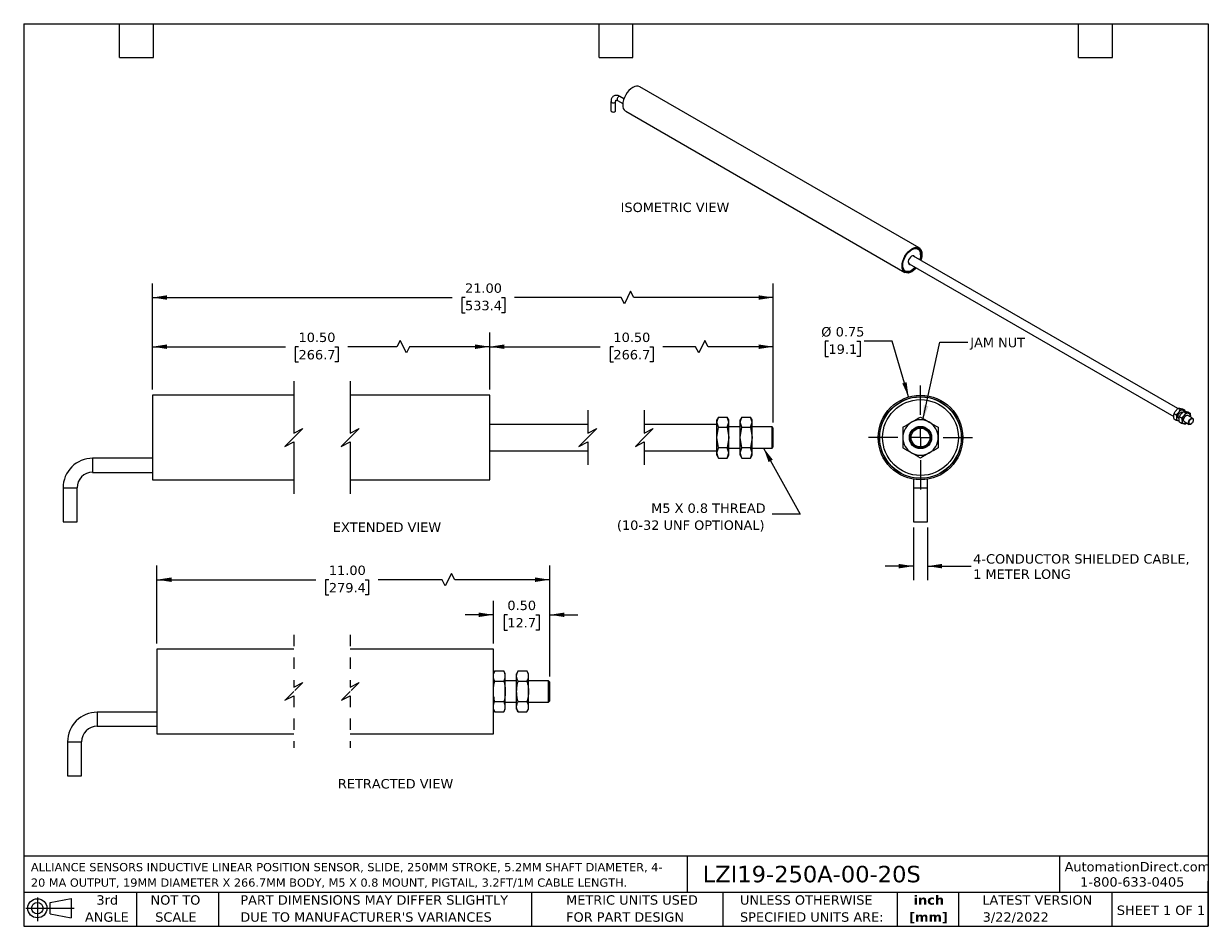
# Model space of a CAD drawing. Header units: inches. Extents: x 0.2 to 10.8, y 0.2 to 8.2.
import ezdxf

# ---------------------------------------------------------------- set-up
doc = ezdxf.new("R2010")
doc.units = ezdxf.units.IN
doc.header["$MEASUREMENT"] = 0
for name, pattern in [('SLD-Center', [0.75, 0.6, -0.05, 0.05, -0.05]), ('SLD-Dashed', [0.075, 0.05, -0.025]), ('SLD-Solid', [0])]:
    doc.linetypes.add(name, pattern=pattern)
doc.layers.add('CENTER', color=40, linetype='SLD-Center')
doc.layers.add('DIMENSIONS', color=140, linetype='SLD-Solid', lineweight=25)
doc.layers.add('TEXT', color=140, linetype='SLD-Solid', lineweight=25)
doc.styles.add('SLDTEXTSTYLE0', font='VERDANA.TTF')
doc.styles.add('SLDTEXTSTYLE1', font='VERDANAB.TTF')
doc.styles.get("Standard").update_dxf_attribs({"font": 'VERDANA.TTF'})
doc.dimstyles.new('SLDDIMSTYLE0', dxfattribs={"dimtxt": 0.084961, "dimasz": 0.13, "dimexe": 0, "dimexo": 0.0625, "dimgap": 0.02124, "dimtad": 0, "dimtih": 1, "dimtoh": 1, "dimrnd": 1e-09, "dimzin": 4, "dimdsep": 46, "dimtxsty": 'SLDTEXTSTYLE0', "dimsah": 1, "dimcen": 0.09, "dimadec": 0, "dimazin": 1, "dimtfac": 1, "dimtofl": 0, "dimtmove": 0, "dimatfit": 3, "dimfxl": 0, "dimfrac": 2, "dimtolj": 1, "dimtzin": 12, "dimarcsym": 0})
doc.dimstyles.new('SLDDIMSTYLE1', dxfattribs={"dimtxt": 0.18, "dimasz": 0.13, "dimexe": 0, "dimexo": 0.0625, "dimgap": 0, "dimtad": 0, "dimtih": 1, "dimtoh": 1, "dimdec": 0, "dimrnd": 1e-09, "dimzin": 0, "dimdsep": 46, "dimtxsty": 'Standard', "dimsah": 1, "dimcen": 0.09, "dimadec": 0, "dimazin": 0, "dimtfac": 0.13, "dimtdec": 0, "dimtofl": 0, "dimtmove": 0, "dimatfit": 3, "dimfxl": 0, "dimfrac": 2, "dimtolj": 1, "dimtzin": 0, "dimarcsym": 0})
doc.dimstyles.new('SLDDIMSTYLE2', dxfattribs={"dimtxt": 0.084961, "dimasz": 0.13, "dimexe": 0, "dimexo": 0.0625, "dimgap": 0.02124, "dimtad": 0, "dimtih": 1, "dimtoh": 1, "dimrnd": 1e-09, "dimdsep": 46, "dimtxsty": 'SLDTEXTSTYLE0', "dimsah": 1, "dimcen": 0, "dimadec": 0, "dimazin": 2, "dimtfac": 1, "dimtofl": 0, "dimtmove": 0, "dimatfit": 3, "dimfxl": 0, "dimfrac": 2, "dimtolj": 1, "dimtzin": 12, "dimarcsym": 0})
doc.dimstyles.new('SLDDIMSTYLE3', dxfattribs={"dimtxt": 0.084961, "dimasz": 0.13, "dimexe": 0, "dimexo": 0.0625, "dimgap": 0.02124, "dimtad": 0, "dimtih": 1, "dimtoh": 1, "dimrnd": 1e-09, "dimzin": 12, "dimdsep": 46, "dimtxsty": 'SLDTEXTSTYLE0', "dimsah": 1, "dimcen": 0.09, "dimadec": 0, "dimazin": 3, "dimtfac": 1, "dimtmove": 0, "dimatfit": 0, "dimfxl": 0, "dimfrac": 2, "dimtolj": 1, "dimtzin": 12, "dimarcsym": 0})
doc.dimstyles.new('SLDDIMSTYLE4', dxfattribs={"dimtxt": 0.084961, "dimasz": 0.13, "dimexe": 0, "dimexo": 0.0625, "dimgap": 0.02124, "dimtad": 0, "dimtih": 1, "dimtoh": 1, "dimrnd": 1e-09, "dimzin": 0, "dimdsep": 46, "dimtxsty": 'SLDTEXTSTYLE0', "dimsah": 1, "dimcen": 0.09, "dimadec": 0, "dimazin": 0, "dimtfac": 1, "dimtmove": 0, "dimatfit": 0, "dimfxl": 0, "dimfrac": 2, "dimtolj": 1, "dimtzin": 12, "dimarcsym": 0})

# ---------------------------------------------------------------- blocks, each defined once
blk = doc.blocks.new('Block11')
at = {"color": 7, "linetype": 'SLD-Solid', "lineweight": 18}
for p, q in [((0, 0.113), (0.428, 0.113)), ((0.102, 0.209), (0.102, 0)), ((0.216, 0.164), (0.401, 0.198)), ((0.216, 0.063), (0.216, 0.164)), ((0.401, 0.198), (0.401, 0.029)), ((0.216, 0.063), (0.401, 0.029))]:
    blk.add_line(p, q, dxfattribs=at)
for radius in [0.0846, 0.0506]:
    blk.add_circle((0.102, 0.113), radius, dxfattribs=at)
blk = doc.blocks.new('Block12')
at = {"color": 7, "linetype": 'Continuous'}
blk.add_blockref('Block11', (0, 0), dxfattribs=at)
blk = doc.blocks.new('SW_NOTE_0')
at = {"layer": 'TEXT', "color": 0, "char_height": 0.07292, "attachment_point": 1, "style": 'SLDTEXTSTYLE0'}
for s, insert in [('ALLIANCE SENSORS INDUCTIVE LINEAR POSITION SENSOR, SLIDE, 250MM STROKE, 5.2MM SHAFT DIAMETER, 4-', (0, 0.093)), ('20 MA OUTPUT, 19MM DIAMETER X 266.7MM BODY, M5 X 0.8 MOUNT, PIGTAIL, 3.2FT/1M CABLE LENGTH.', (0, -0.044))]:
    blk.add_mtext(s, dxfattribs=dict(at, insert=insert))
blk = doc.blocks.new('SW_NOTE_0_1')
at = {"layer": 'TEXT', "color": 0, "char_height": 0.0833, "attachment_point": 2, "style": 'SLDTEXTSTYLE1'}
for s, insert in [('inch', (0.125, 0.106)), ('[mm]', (0.122, -0.045))]:
    blk.add_mtext(s, dxfattribs=dict(at, insert=insert))
blk = doc.blocks.new('SW_NOTE_0_2')
at = {"layer": 'TEXT', "color": 0, "char_height": 0.08333, "attachment_point": 1, "style": 'SLDTEXTSTYLE0'}
for s, insert in [('UNLESS OTHERWISE ', (0, 0.106)), ('SPECIFIED UNITS ARE:', (0, -0.045))]:
    blk.add_mtext(s, dxfattribs=dict(at, insert=insert))
blk = doc.blocks.new('SW_NOTE_0_3')
at = {"layer": 'TEXT', "color": 0, "char_height": 0.08333, "attachment_point": 1, "style": 'SLDTEXTSTYLE0'}
for s, insert in [('PART DIMENSIONS MAY DIFFER SLIGHTLY ', (0, 0.106)), ("DUE TO MANUFACTURER'S VARIANCES", (0, -0.045))]:
    blk.add_mtext(s, dxfattribs=dict(at, insert=insert))
blk = doc.blocks.new('SW_NOTE_0_4')
at = {"layer": 'TEXT', "color": 0, "char_height": 0.0833, "attachment_point": 2, "style": 'SLDTEXTSTYLE0'}
for s, insert in [('NOT TO', (0.207, 0.106)), ('SCALE', (0.211, -0.045))]:
    blk.add_mtext(s, dxfattribs=dict(at, insert=insert))
blk = doc.blocks.new('SW_NOTE_0_5')
at = {"layer": 'TEXT', "color": 0, "char_height": 0.0833, "attachment_point": 2, "style": 'SLDTEXTSTYLE0'}
for s, insert in [('3rd', (0.091, 0.106)), ('ANGLE', (0.087, -0.045))]:
    blk.add_mtext(s, dxfattribs=dict(at, insert=insert))
blk = doc.blocks.new('SW_NOTE_0_6')
at = {"layer": 'TEXT', "color": 0, "char_height": 0.08333, "attachment_point": 1, "style": 'SLDTEXTSTYLE0'}
for s, insert in [('METRIC UNITS USED ', (0, 0.106)), ('FOR PART DESIGN', (0, -0.045))]:
    blk.add_mtext(s, dxfattribs=dict(at, insert=insert))
blk = doc.blocks.new('_D')
at = {"layer": 'DIMENSIONS'}
for p, q in [((4.381, 5.007), (4.381, 5.512)), ((6.894, 4.716), (6.894, 5.512)), ((4.381, 5.387), (5.361, 5.387)), ((5.477, 5.387), (5.448, 5.387)), ((5.448, 5.387), (5.448, 5.252)), ((5.8, 5.387), (5.828, 5.387)), ((5.828, 5.387), (5.828, 5.252)), ((6.205, 5.387), (5.915, 5.387)), ((6.233, 5.332), (6.205, 5.387)), ((6.288, 5.443), (6.233, 5.332)), ((6.316, 5.387), (6.288, 5.443)), ((6.894, 5.387), (6.316, 5.387)), ((5.448, 5.252), (5.477, 5.252)), ((5.828, 5.252), (5.8, 5.252))]:
    blk.add_line(p, q, dxfattribs=at)
for points in [[(4.381, 5.387), (4.511, 5.367), (4.511, 5.407)], [(6.894, 5.387), (6.764, 5.407), (6.764, 5.367)]]:
    blk.add_solid(points, dxfattribs=at)
at = {"layer": 'DIMENSIONS', "char_height": 0.0833, "attachment_point": 1, "style": 'SLDTEXTSTYLE0'}
for s, insert in [('10.50', (5.477, 5.512)), ('266.7', (5.477, 5.358))]:
    blk.add_mtext(s, dxfattribs=dict(at, insert=insert))
blk = doc.blocks.new('_D_1')
at = {"layer": 'DIMENSIONS'}
for p, q in [((1.391, 5.007), (1.391, 5.512)), ((4.381, 5.007), (4.381, 5.512)), ((1.391, 5.387), (2.571, 5.387)), ((2.686, 5.387), (2.657, 5.387)), ((2.657, 5.387), (2.657, 5.252)), ((3.009, 5.387), (3.038, 5.387)), ((3.038, 5.387), (3.038, 5.252)), ((3.558, 5.387), (3.124, 5.387)), ((3.586, 5.443), (3.558, 5.387)), ((3.642, 5.332), (3.586, 5.443)), ((3.67, 5.387), (3.642, 5.332)), ((4.381, 5.387), (3.67, 5.387)), ((2.657, 5.252), (2.686, 5.252)), ((3.038, 5.252), (3.009, 5.252))]:
    blk.add_line(p, q, dxfattribs=at)
for points in [[(1.391, 5.387), (1.521, 5.367), (1.521, 5.407)], [(4.381, 5.387), (4.251, 5.407), (4.251, 5.367)]]:
    blk.add_solid(points, dxfattribs=at)
at = {"layer": 'DIMENSIONS', "char_height": 0.0833, "attachment_point": 1, "style": 'SLDTEXTSTYLE0'}
for s, insert in [('10.50', (2.686, 5.512)), ('266.7', (2.686, 5.358))]:
    blk.add_mtext(s, dxfattribs=dict(at, insert=insert))
blk = doc.blocks.new('_D_2')
at = {"layer": 'DIMENSIONS'}
for p, q in [((1.391, 5.007), (1.391, 5.948)), ((6.894, 4.716), (6.894, 5.948)), ((1.391, 5.823), (4.047, 5.823)), ((4.162, 5.823), (4.134, 5.823)), ((4.134, 5.823), (4.134, 5.688)), ((4.486, 5.823), (4.514, 5.823)), ((4.514, 5.823), (4.514, 5.688)), ((5.546, 5.823), (4.601, 5.823)), ((5.574, 5.768), (5.546, 5.823)), ((5.629, 5.879), (5.574, 5.768)), ((5.657, 5.823), (5.629, 5.879)), ((6.894, 5.823), (5.657, 5.823)), ((4.134, 5.688), (4.162, 5.688)), ((4.514, 5.688), (4.486, 5.688))]:
    blk.add_line(p, q, dxfattribs=at)
for points in [[(1.391, 5.823), (1.521, 5.803), (1.521, 5.843)], [(6.894, 5.823), (6.764, 5.843), (6.764, 5.803)]]:
    blk.add_solid(points, dxfattribs=at)
at = {"layer": 'DIMENSIONS', "char_height": 0.0833, "attachment_point": 1, "style": 'SLDTEXTSTYLE0'}
for s, insert in [('21.00', (4.162, 5.948)), ('533.4', (4.162, 5.794))]:
    blk.add_mtext(s, dxfattribs=dict(at, insert=insert))
blk = doc.blocks.new('SW_NOTE_0_7')
at = {"layer": 'TEXT', "color": 0, "char_height": 0.08333, "attachment_point": 3, "style": 'SLDTEXTSTYLE0'}
for s, insert in [('M5 X 0.8 THREAD', (-0.057, 0.096)), ('(10-32 UNF OPTIONAL)', (-0.066, -0.055))]:
    blk.add_mtext(s, dxfattribs=dict(at, insert=insert))
blk = doc.blocks.new('_D_3')
at = {"layer": 'DIMENSIONS'}
for p, q in [((7.383, 5.436), (7.354, 5.436)), ((7.354, 5.436), (7.354, 5.301)), ((7.635, 5.436), (7.664, 5.436)), ((7.664, 5.436), (7.664, 5.301)), ((7.949, 5.436), (7.699, 5.436)), ((8.093, 4.942), (7.949, 5.436)), ((7.354, 5.301), (7.383, 5.301)), ((7.664, 5.301), (7.635, 5.301))]:
    blk.add_line(p, q, dxfattribs=at)
blk.add_solid([(8.093, 4.942), (8.076, 5.073), (8.038, 5.061)], dxfattribs=at)
at = {"layer": 'DIMENSIONS', "char_height": 0.0833, "attachment_point": 1, "style": 'SLDTEXTSTYLE0'}
for s, insert in [('%%c', (7.319, 5.561)), ('0.75', (7.447, 5.561)), ('19.1', (7.383, 5.407))]:
    blk.add_mtext(s, dxfattribs=dict(at, insert=insert))
blk = doc.blocks.new('_D_4')
at = {"layer": 'DIMENSIONS'}
for p, q in [((8.136, 3.786), (8.136, 3.317)), ((8.261, 3.786), (8.261, 3.317)), ((8.136, 3.442), (7.886, 3.442)), ((8.261, 3.442), (8.647, 3.442))]:
    blk.add_line(p, q, dxfattribs=at)
for points in [[(8.136, 3.442), (8.006, 3.462), (8.006, 3.422)], [(8.261, 3.442), (8.391, 3.422), (8.391, 3.462)]]:
    blk.add_solid(points, dxfattribs=at)
at = {"layer": 'DIMENSIONS', "char_height": 0.08333, "attachment_point": 1, "style": 'SLDTEXTSTYLE0'}
for s, insert in [('4-CONDUCTOR SHIELDED CABLE,', (8.666, 3.548)), ('1 METER LONG', (8.666, 3.413))]:
    blk.add_mtext(s, dxfattribs=dict(at, insert=insert))
blk = doc.blocks.new('SW_CENTERMARKSYMBOL_0')
at = {"layer": 'CENTER', "color": 0}
for p, q in [((0, 0.2), (0, 0.4615)), ((-0.2, 0), (-0.4615, 0)), ((0, 0), (-0.1, 0)), ((0, 0), (0, 0.1)), ((0, 0), (0, -0.1)), ((0, 0), (0.1, 0)), ((0.2, 0), (0.4615, 0)), ((0, -0.2), (0, -0.4615))]:
    blk.add_line(p, q, dxfattribs=at)
blk = doc.blocks.new('_D_5')
at = {"layer": 'DIMENSIONS'}
for p, q in [((4.413, 2.757), (4.413, 3.136)), ((4.913, 2.465), (4.913, 3.136)), ((4.413, 3.011), (4.163, 3.011)), ((4.537, 3.011), (4.509, 3.011)), ((4.509, 3.011), (4.509, 2.876)), ((4.79, 3.011), (4.818, 3.011)), ((4.818, 3.011), (4.818, 2.876)), ((4.913, 3.011), (5.163, 3.011)), ((4.509, 2.876), (4.537, 2.876)), ((4.818, 2.876), (4.79, 2.876))]:
    blk.add_line(p, q, dxfattribs=at)
for points in [[(4.413, 3.011), (4.283, 3.031), (4.283, 2.991)], [(4.913, 3.011), (5.043, 2.991), (5.043, 3.031)]]:
    blk.add_solid(points, dxfattribs=at)
at = {"layer": 'DIMENSIONS', "char_height": 0.0833, "attachment_point": 1, "style": 'SLDTEXTSTYLE0'}
for s, insert in [('0.50', (4.537, 3.136)), ('12.7', (4.537, 2.982))]:
    blk.add_mtext(s, dxfattribs=dict(at, insert=insert))
blk = doc.blocks.new('_D_6')
at = {"layer": 'DIMENSIONS'}
for p, q in [((1.431, 2.757), (1.431, 3.447)), ((4.042, 3.378), (3.987, 3.267)), ((4.07, 3.322), (4.042, 3.378)), ((4.913, 2.465), (4.913, 3.447)), ((1.431, 3.322), (2.839, 3.322)), ((2.955, 3.322), (2.926, 3.322)), ((2.926, 3.322), (2.926, 3.187)), ((3.278, 3.322), (3.306, 3.322)), ((3.306, 3.322), (3.306, 3.187)), ((3.959, 3.322), (3.393, 3.322)), ((3.987, 3.267), (3.959, 3.322)), ((4.913, 3.322), (4.07, 3.322)), ((2.926, 3.187), (2.955, 3.187)), ((3.306, 3.187), (3.278, 3.187))]:
    blk.add_line(p, q, dxfattribs=at)
for points in [[(1.431, 3.322), (1.561, 3.302), (1.561, 3.342)], [(4.913, 3.322), (4.783, 3.342), (4.783, 3.302)]]:
    blk.add_solid(points, dxfattribs=at)
at = {"layer": 'DIMENSIONS', "char_height": 0.0833, "attachment_point": 1, "style": 'SLDTEXTSTYLE0'}
for s, insert in [('11.00', (2.955, 3.447)), ('279.4', (2.955, 3.293))]:
    blk.add_mtext(s, dxfattribs=dict(at, insert=insert))

msp = doc.modelspace()

# ---------------------------------------------------------------- linework, layer by layer
for p, q in [((8.186, 6.262), (5.711, 7.691)), ((5.455, 7.56), (5.455, 7.479)), ((5.497, 7.479), (5.497, 7.56)), ((5.513, 7.569), (5.56, 7.542)), ((5.57, 7.585), (5.534, 7.606)), ((5.586, 7.474), (8.061, 6.046)), ((8.2, 6.201), (8.2, 6.208)), ((8.099, 6.123), (10.443, 4.769)), ((10.48, 4.838), (8.138, 6.19)), ((8.115, 6.06), (8.121, 6.064)), ((2.644, 4.957), (1.391, 4.957)), ((1.391, 4.957), (1.391, 4.582)), ((4.381, 4.957), (3.144, 4.957)), ((4.381, 4.582), (4.381, 4.957)), ((10.484, 4.841), (10.502, 4.83)), ((10.521, 4.837), (10.539, 4.827)), ((6.408, 4.764), (6.394, 4.74)), ((6.394, 4.719), (6.408, 4.764)), ((6.394, 4.719), (6.394, 4.74)), ((6.408, 4.764), (6.486, 4.764)), ((6.5, 4.74), (6.486, 4.764)), ((6.5, 4.719), (6.486, 4.764)), ((6.5, 4.719), (6.5, 4.74)), ((6.614, 4.764), (6.6, 4.74)), ((6.6, 4.719), (6.614, 4.764)), ((6.6, 4.719), (6.6, 4.74)), ((6.614, 4.764), (6.692, 4.764)), ((6.706, 4.74), (6.692, 4.764)), ((6.706, 4.719), (6.692, 4.764)), ((6.706, 4.719), (6.706, 4.74)), ((10.446, 4.795), (10.465, 4.784)), ((10.465, 4.734), (10.446, 4.745)), ((10.493, 4.731), (10.487, 4.731)), ((10.489, 4.752), (10.492, 4.75)), ((10.492, 4.749), (10.489, 4.75)), ((10.495, 4.766), (10.513, 4.756)), ((10.523, 4.805), (10.52, 4.806)), ((10.532, 4.813), (10.551, 4.802)), ((10.611, 4.753), (10.568, 4.778)), ((10.569, 4.809), (10.588, 4.799)), ((10.591, 4.772), (10.591, 4.765)), ((10.618, 4.736), (10.618, 4.739)), ((5.25, 4.699), (4.381, 4.699)), ((6.394, 4.699), (5.75, 4.699)), ((6.394, 4.582), (6.394, 4.719)), ((6.408, 4.673), (6.394, 4.719)), ((6.394, 4.582), (6.408, 4.673)), ((6.408, 4.673), (6.486, 4.673)), ((6.486, 4.673), (6.5, 4.719)), ((6.486, 4.673), (6.5, 4.582)), ((6.5, 4.582), (6.5, 4.719)), ((6.6, 4.676), (6.5, 4.676)), ((6.6, 4.582), (6.6, 4.719)), ((6.614, 4.673), (6.6, 4.719)), ((6.6, 4.582), (6.614, 4.673)), ((6.614, 4.673), (6.692, 4.673)), ((6.692, 4.673), (6.706, 4.719)), ((6.692, 4.673), (6.706, 4.582)), ((6.706, 4.582), (6.706, 4.719)), ((6.884, 4.676), (6.706, 4.676)), ((6.894, 4.666), (6.884, 4.676)), ((6.884, 4.602), (6.884, 4.676)), ((6.894, 4.6), (6.894, 4.666)), ((10.513, 4.706), (10.495, 4.717)), ((10.537, 4.724), (10.58, 4.699)), ((10.543, 4.721), (10.537, 4.722)), ((10.56, 4.711), (10.551, 4.703)), ((10.596, 4.701), (10.598, 4.702)), ((1.391, 4.582), (1.391, 4.207)), ((4.381, 4.207), (4.381, 4.582)), ((6.408, 4.491), (6.394, 4.582)), ((6.394, 4.446), (6.394, 4.582)), ((6.5, 4.582), (6.486, 4.491)), ((6.5, 4.446), (6.5, 4.582)), ((6.614, 4.491), (6.6, 4.582)), ((6.6, 4.446), (6.6, 4.582)), ((6.706, 4.582), (6.692, 4.491)), ((6.706, 4.446), (6.706, 4.582)), ((6.884, 4.489), (6.884, 4.602)), ((6.894, 4.499), (6.894, 4.6)), ((4.381, 4.465), (5.25, 4.465)), ((5.75, 4.465), (6.394, 4.465)), ((6.394, 4.446), (6.408, 4.491)), ((6.408, 4.4), (6.394, 4.446)), ((6.394, 4.425), (6.394, 4.446)), ((6.394, 4.425), (6.408, 4.4)), ((6.486, 4.491), (6.408, 4.491)), ((6.5, 4.446), (6.486, 4.491)), ((6.486, 4.4), (6.5, 4.446)), ((6.486, 4.4), (6.5, 4.425)), ((6.5, 4.489), (6.6, 4.489)), ((6.5, 4.425), (6.5, 4.446)), ((6.6, 4.446), (6.614, 4.491)), ((6.614, 4.4), (6.6, 4.446)), ((6.6, 4.425), (6.6, 4.446)), ((6.6, 4.425), (6.614, 4.4)), ((6.692, 4.491), (6.614, 4.491)), ((6.706, 4.446), (6.692, 4.491)), ((6.692, 4.4), (6.706, 4.446)), ((6.692, 4.4), (6.706, 4.425)), ((6.706, 4.489), (6.884, 4.489)), ((6.706, 4.425), (6.706, 4.446)), ((6.884, 4.489), (6.894, 4.499)), ((1.391, 4.398), (0.861, 4.398)), ((0.861, 4.398), (0.861, 4.273)), ((6.408, 4.4), (6.486, 4.4)), ((6.614, 4.4), (6.692, 4.4)), ((0.861, 4.273), (1.391, 4.273)), ((1.391, 4.207), (2.644, 4.207)), ((3.144, 4.207), (4.381, 4.207)), ((8.136, 4.212), (8.136, 4.136)), ((8.261, 4.136), (8.261, 4.212)), ((0.599, 4.136), (0.599, 3.836)), ((0.599, 4.136), (0.724, 4.136)), ((0.724, 3.836), (0.724, 4.136)), ((8.136, 4.136), (8.136, 3.836)), ((8.136, 4.136), (8.261, 4.136)), ((8.261, 3.836), (8.261, 4.136)), ((0.599, 3.836), (0.724, 3.836)), ((8.136, 3.836), (8.261, 3.836)), ((2.645, 2.707), (1.431, 2.707)), ((1.431, 2.707), (1.431, 2.332)), ((4.413, 2.707), (3.145, 2.707)), ((4.413, 2.332), (4.413, 2.707)), ((4.427, 2.513), (4.413, 2.489)), ((4.427, 2.513), (4.505, 2.513)), ((4.427, 2.422), (4.505, 2.422)), ((4.519, 2.489), (4.505, 2.513)), ((4.519, 2.468), (4.519, 2.489)), ((4.519, 2.332), (4.519, 2.468)), ((4.619, 2.425), (4.519, 2.425)), ((4.633, 2.513), (4.619, 2.489)), ((4.619, 2.468), (4.619, 2.489)), ((4.619, 2.332), (4.619, 2.468)), ((4.633, 2.513), (4.711, 2.513)), ((4.633, 2.422), (4.711, 2.422)), ((4.725, 2.489), (4.711, 2.513)), ((4.725, 2.468), (4.725, 2.489)), ((4.725, 2.332), (4.725, 2.468)), ((4.903, 2.425), (4.725, 2.425)), ((4.913, 2.415), (4.903, 2.425)), ((4.903, 2.351), (4.903, 2.425)), ((4.913, 2.349), (4.913, 2.415)), ((1.431, 2.332), (1.431, 1.957)), ((4.413, 1.957), (4.413, 2.332)), ((4.519, 2.195), (4.519, 2.332)), ((4.619, 2.195), (4.619, 2.332)), ((4.725, 2.195), (4.725, 2.332)), ((4.903, 2.238), (4.903, 2.351)), ((4.913, 2.248), (4.913, 2.349)), ((4.505, 2.241), (4.427, 2.241)), ((4.519, 2.238), (4.619, 2.238)), ((4.711, 2.241), (4.633, 2.241)), ((4.725, 2.238), (4.903, 2.238)), ((4.903, 2.238), (4.913, 2.248)), ((1.431, 2.148), (0.901, 2.148)), ((0.901, 2.148), (0.901, 2.023)), ((4.413, 2.174), (4.427, 2.15)), ((4.427, 2.15), (4.505, 2.15)), ((4.505, 2.15), (4.519, 2.174)), ((4.519, 2.174), (4.519, 2.195)), ((4.619, 2.174), (4.619, 2.195)), ((4.619, 2.174), (4.633, 2.15)), ((4.633, 2.15), (4.711, 2.15)), ((4.711, 2.15), (4.725, 2.174)), ((4.725, 2.174), (4.725, 2.195)), ((0.901, 2.023), (1.431, 2.023)), ((1.431, 1.957), (2.645, 1.957)), ((3.145, 1.957), (4.413, 1.957)), ((0.638, 1.885), (0.638, 1.585)), ((0.638, 1.885), (0.763, 1.885)), ((0.763, 1.585), (0.763, 1.885)), ((0.638, 1.585), (0.763, 1.585))]:
    msp.add_line(p, q)
at = {"color": 7, "linetype": 'SLD-Dashed', "lineweight": 18}
for p, q in [((2.645, 2.832), (2.645, 2.371)), ((3.145, 2.832), (3.145, 2.371)), ((2.645, 2.332), (2.566, 2.253)), ((2.645, 2.371), (2.724, 2.41)), ((2.724, 2.41), (2.645, 2.332)), ((3.145, 2.332), (3.066, 2.253)), ((3.145, 2.371), (3.224, 2.41)), ((3.224, 2.41), (3.145, 2.332)), ((2.566, 2.253), (2.645, 2.292)), ((2.645, 2.292), (2.645, 1.832)), ((3.066, 2.253), (3.145, 2.292)), ((3.145, 2.292), (3.145, 1.832))]:
    msp.add_line(p, q, dxfattribs=at)
at = {"flags": 128}
for points in [[(5.711, 7.691), (5.697, 7.696), (5.682, 7.696), (5.666, 7.693), (5.648, 7.685), (5.631, 7.673), (5.615, 7.657), (5.599, 7.639), (5.586, 7.619), (5.575, 7.597), (5.567, 7.574), (5.562, 7.552), (5.56, 7.531)], [(5.455, 7.56), (5.457, 7.556), (5.462, 7.552), (5.468, 7.549), (5.476, 7.548), (5.484, 7.549), (5.491, 7.552), (5.496, 7.556), (5.497, 7.56)], [(5.534, 7.606), (5.529, 7.606), (5.523, 7.605), (5.518, 7.6), (5.513, 7.594), (5.51, 7.586), (5.509, 7.579), (5.51, 7.573), (5.513, 7.569), (5.513, 7.569)], [(5.455, 7.479), (5.457, 7.474), (5.462, 7.47), (5.468, 7.468), (5.476, 7.467), (5.484, 7.468), (5.491, 7.47), (5.496, 7.474), (5.497, 7.479), (5.497, 7.479)], [(8.035, 6.103), (8.037, 6.124), (8.042, 6.146), (8.05, 6.168), (8.061, 6.19), (8.074, 6.21), (8.089, 6.229), (8.106, 6.244), (8.123, 6.256), (8.14, 6.264), (8.157, 6.268), (8.172, 6.267), (8.186, 6.262), (8.197, 6.253), (8.205, 6.24), (8.21, 6.224), (8.212, 6.205), (8.21, 6.184), (8.205, 6.162), (8.202, 6.153)], [(8.161, 6.087), (8.156, 6.081), (8.14, 6.067), (8.123, 6.055), (8.107, 6.047), (8.091, 6.044), (8.076, 6.044), (8.063, 6.049), (8.052, 6.058), (8.044, 6.07), (8.039, 6.086), (8.038, 6.104), (8.039, 6.125), (8.044, 6.146), (8.052, 6.168), (8.063, 6.189), (8.076, 6.208), (8.091, 6.226), (8.107, 6.241), (8.123, 6.252), (8.14, 6.26), (8.156, 6.264), (8.171, 6.263), (8.184, 6.258), (8.194, 6.25), (8.202, 6.237), (8.207, 6.221), (8.209, 6.203), (8.209, 6.203)], [(8.154, 6.091), (8.151, 6.088), (8.135, 6.073), (8.119, 6.062), (8.102, 6.055), (8.087, 6.053), (8.073, 6.055), (8.061, 6.061), (8.051, 6.071), (8.045, 6.085), (8.042, 6.102), (8.042, 6.122), (8.046, 6.143), (8.053, 6.164), (8.063, 6.185), (8.076, 6.205), (8.091, 6.222)], [(8.091, 6.222), (8.106, 6.237), (8.123, 6.248), (8.139, 6.255), (8.155, 6.258), (8.169, 6.256), (8.181, 6.249), (8.191, 6.239), (8.197, 6.225), (8.2, 6.208), (8.199, 6.188), (8.196, 6.168), (8.193, 6.159)], [(8.163, 6.086), (8.157, 6.079), (8.14, 6.064), (8.123, 6.052), (8.106, 6.044), (8.089, 6.04), (8.074, 6.041), (8.061, 6.046), (8.05, 6.055), (8.042, 6.068), (8.037, 6.084), (8.035, 6.103)], [(8.149, 6.184), (8.146, 6.188), (8.139, 6.193), (8.13, 6.193), (8.12, 6.189), (8.109, 6.18), (8.101, 6.169), (8.094, 6.156), (8.091, 6.143), (8.092, 6.131), (8.096, 6.122), (8.103, 6.117), (8.11, 6.117)], [(10.482, 4.765), (10.484, 4.777), (10.489, 4.788), (10.496, 4.798), (10.505, 4.805), (10.514, 4.809), (10.522, 4.807)], [(10.492, 4.749), (10.489, 4.75), (10.484, 4.756), (10.482, 4.765)], [(10.493, 4.731), (10.491, 4.731), (10.487, 4.731)], [(10.531, 4.737), (10.532, 4.748), (10.538, 4.76), (10.545, 4.77), (10.554, 4.777), (10.563, 4.78), (10.57, 4.779), (10.575, 4.775)], [(10.543, 4.721), (10.538, 4.722), (10.532, 4.728), (10.531, 4.737)], [(10.57, 4.779), (10.57, 4.779), (10.574, 4.775)], [(10.574, 4.719), (10.578, 4.73), (10.584, 4.741), (10.592, 4.749), (10.6, 4.754), (10.608, 4.755), (10.614, 4.751), (10.617, 4.743), (10.618, 4.739)], [(10.579, 4.719), (10.582, 4.729), (10.587, 4.738), (10.595, 4.745), (10.602, 4.75), (10.609, 4.75), (10.615, 4.747), (10.617, 4.74), (10.617, 4.731), (10.614, 4.721), (10.609, 4.712), (10.602, 4.705), (10.594, 4.7), (10.587, 4.7), (10.582, 4.703), (10.579, 4.71), (10.579, 4.719)], [(10.591, 4.772), (10.591, 4.766), (10.591, 4.765)], [(10.596, 4.701), (10.591, 4.699), (10.583, 4.698), (10.577, 4.702), (10.574, 4.709), (10.574, 4.719)]]:
    msp.add_lwpolyline(points, dxfattribs=at)
for radius in [0.375, 0.362, 0.361, 0.336, 0.0984, 0.0935, 0.0835]:
    msp.add_circle((8.199, 4.582), radius)
for centre, radius, start, end in [((5.619, 7.524), 0.0599, 172.7442, 235.9436), ((8.138, 6.213), 0.062, 354.7504, 50.2835), ((8.053, 6.206), 0.156, 340.6697, 358.8892), ((8.11, 6.138), 0.0192, 177.3511, 234.5867), ((8.13, 6.174), 0.0185, 64.159, 123.9139), ((8.079, 6.113), 0.0644, 250.8147, 304.1622), ((8.199, 4.582), 0.157, 60, 120), ((10.549, 4.753), 0.0806, 140.2279, 177.3607), ((10.491, 4.753), 0.0231, 170.7481, 259.4532), ((10.527, 4.779), 0.0479, 93.4295, 146.5651), ((10.597, 4.725), 0.0806, 140.2279, 177.3607), ((10.54, 4.725), 0.0231, 170.7481, 259.4532), ((10.522, 4.807), 0.0193, 19.6686, 84.0698), ((10.575, 4.751), 0.0479, 93.4295, 146.5651), ((10.568, 4.776), 0.0231, 350.7481, 79.4532), ((8.199, 4.582), 0.157, 120, 180), ((8.199, 4.582), 0.157, 0, 60), ((10.535, 4.74), 0.0376, 269.8601, 309.6275), ((8.199, 4.582), 0.157, 180, 240), ((8.199, 4.582), 0.157, 300, 0), ((8.199, 4.582), 0.157, 240, 300), ((0.861, 4.136), 0.262, 89.9999, 180.0001), ((0.861, 4.136), 0.138, 90.0001, 179.9999), ((0.901, 1.885), 0.262, 89.9999, 180.0001), ((0.901, 1.885), 0.138, 90.0001, 179.9999)]:
    msp.add_arc(centre, radius, start, end)
for points, knots in [([(5.534, 7.605), (5.533, 7.606), (5.528, 7.609), (5.519, 7.613), (5.507, 7.615), (5.495, 7.615), (5.483, 7.611), (5.472, 7.604), (5.463, 7.594), (5.458, 7.581), (5.456, 7.57), (5.456, 7.563), (5.456, 7.56)], [0, 0, 0, 0, 0.036217, 0.140551, 0.247127, 0.355186, 0.465911, 0.583664, 0.699691, 0.819585, 0.939949, 1, 1, 1, 1]), ([(5.497, 7.56), (5.497, 7.561), (5.497, 7.565), (5.498, 7.569), (5.499, 7.572), (5.5, 7.573), (5.501, 7.573), (5.502, 7.573), (5.507, 7.572), (5.51, 7.571), (5.513, 7.57), (5.513, 7.569)], [0, 0, 0, 0, 0.063691, 0.175413, 0.291009, 0.418823, 0.589304, 0.742125, 0.862255, 0.982323, 1, 1, 1, 1]), ([(10.539, 4.827), (10.54, 4.822), (10.541, 4.817), (10.542, 4.813), (10.542, 4.813)], [0, 0, 0, 0, 0.990299, 1, 1, 1, 1]), ([(4.413, 2.468), (4.413, 2.476), (4.415, 2.492), (4.423, 2.506), (4.427, 2.513)], [0, 0, 0, 0, 0.479739, 1, 1, 1, 1]), ([(4.427, 2.422), (4.423, 2.43), (4.415, 2.444), (4.413, 2.46), (4.413, 2.468)], [0, 0, 0, 0, 0.51033, 1, 1, 1, 1]), ([(4.413, 2.332), (4.413, 2.347), (4.415, 2.378), (4.423, 2.407), (4.427, 2.422)], [0, 0, 0, 0, 0.494511, 1, 1, 1, 1]), ([(4.519, 2.468), (4.518, 2.476), (4.516, 2.492), (4.509, 2.506), (4.505, 2.513)], [0, 0, 0, 0, 0.47974, 1, 1, 1, 1]), ([(4.505, 2.422), (4.509, 2.43), (4.516, 2.444), (4.518, 2.46), (4.519, 2.468)], [0, 0, 0, 0, 0.510329, 1, 1, 1, 1]), ([(4.505, 2.422), (4.509, 2.408), (4.517, 2.378), (4.518, 2.347), (4.519, 2.332)], [0, 0, 0, 0, 0.495458, 1, 1, 1, 1]), ([(4.619, 2.468), (4.62, 2.476), (4.621, 2.492), (4.629, 2.506), (4.633, 2.513)], [0, 0, 0, 0, 0.479736, 1, 1, 1, 1]), ([(4.633, 2.422), (4.629, 2.43), (4.621, 2.444), (4.62, 2.46), (4.619, 2.468)], [0, 0, 0, 0, 0.510329, 1, 1, 1, 1]), ([(4.619, 2.332), (4.62, 2.347), (4.621, 2.378), (4.629, 2.407), (4.633, 2.422)], [0, 0, 0, 0, 0.49451, 1, 1, 1, 1]), ([(4.725, 2.468), (4.724, 2.476), (4.723, 2.492), (4.715, 2.506), (4.711, 2.513)], [0, 0, 0, 0, 0.479736, 1, 1, 1, 1]), ([(4.711, 2.422), (4.715, 2.43), (4.723, 2.444), (4.724, 2.46), (4.725, 2.468)], [0, 0, 0, 0, 0.510329, 1, 1, 1, 1]), ([(4.711, 2.422), (4.715, 2.408), (4.723, 2.378), (4.724, 2.347), (4.725, 2.332)], [0, 0, 0, 0, 0.495458, 1, 1, 1, 1]), ([(4.427, 2.241), (4.423, 2.255), (4.415, 2.285), (4.413, 2.316), (4.413, 2.332)], [0, 0, 0, 0, 0.495458, 1, 1, 1, 1]), ([(4.519, 2.332), (4.518, 2.316), (4.517, 2.285), (4.509, 2.256), (4.505, 2.241)], [0, 0, 0, 0, 0.494511, 1, 1, 1, 1]), ([(4.633, 2.241), (4.629, 2.255), (4.621, 2.285), (4.62, 2.316), (4.619, 2.332)], [0, 0, 0, 0, 0.495458, 1, 1, 1, 1]), ([(4.725, 2.332), (4.724, 2.316), (4.723, 2.285), (4.715, 2.256), (4.711, 2.241)], [0, 0, 0, 0, 0.4945102, 1, 1, 1, 1]), ([(4.413, 2.195), (4.413, 2.203), (4.415, 2.219), (4.423, 2.233), (4.427, 2.241)], [0, 0, 0, 0, 0.479738, 1, 1, 1, 1]), ([(4.519, 2.195), (4.518, 2.203), (4.516, 2.219), (4.509, 2.233), (4.505, 2.241)], [0, 0, 0, 0, 0.479739, 1, 1, 1, 1]), ([(4.619, 2.195), (4.62, 2.203), (4.621, 2.219), (4.629, 2.233), (4.633, 2.241)], [0, 0, 0, 0, 0.479736, 1, 1, 1, 1]), ([(4.725, 2.195), (4.724, 2.203), (4.723, 2.219), (4.715, 2.233), (4.711, 2.241)], [0, 0, 0, 0, 0.479736, 1, 1, 1, 1]), ([(4.427, 2.15), (4.423, 2.157), (4.415, 2.171), (4.413, 2.187), (4.413, 2.195)], [0, 0, 0, 0, 0.510329, 1, 1, 1, 1]), ([(4.505, 2.15), (4.509, 2.157), (4.516, 2.171), (4.518, 2.187), (4.519, 2.195)], [0, 0, 0, 0, 0.510328, 1, 1, 1, 1]), ([(4.633, 2.15), (4.629, 2.157), (4.621, 2.171), (4.62, 2.187), (4.619, 2.195)], [0, 0, 0, 0, 0.510328, 1, 1, 1, 1]), ([(4.711, 2.15), (4.715, 2.157), (4.723, 2.171), (4.724, 2.187), (4.725, 2.195)], [0, 0, 0, 0, 0.510328, 1, 1, 1, 1])]:
    msp.add_open_spline(points, degree=3, knots=knots)
for points in [[(10.462, 4.82), (10.468, 4.827), (10.475, 4.834), (10.484, 4.841)], [(10.484, 4.841), (10.488, 4.841), (10.492, 4.841), (10.499, 4.841)], [(10.487, 4.805), (10.493, 4.813), (10.498, 4.821), (10.502, 4.83)], [(10.499, 4.841), (10.505, 4.84), (10.513, 4.839), (10.521, 4.837)], [(10.502, 4.83), (10.51, 4.828), (10.518, 4.827), (10.524, 4.826)], [(8.12, 4.719), (8.147, 4.734), (8.173, 4.749), (8.199, 4.764)], [(8.199, 4.764), (8.224, 4.749), (8.25, 4.734), (8.277, 4.719)], [(10.443, 4.772), (10.443, 4.78), (10.444, 4.788), (10.446, 4.795)], [(10.446, 4.745), (10.444, 4.754), (10.443, 4.763), (10.443, 4.772)], [(10.446, 4.795), (10.45, 4.803), (10.455, 4.812), (10.462, 4.82)], [(10.465, 4.784), (10.473, 4.79), (10.48, 4.797), (10.487, 4.805)], [(10.465, 4.784), (10.467, 4.775), (10.468, 4.766), (10.468, 4.757)], [(10.468, 4.757), (10.468, 4.749), (10.467, 4.741), (10.465, 4.734)], [(10.487, 4.731), (10.48, 4.731), (10.473, 4.733), (10.465, 4.734)], [(10.492, 4.744), (10.492, 4.752), (10.493, 4.76), (10.495, 4.766)], [(10.495, 4.717), (10.493, 4.726), (10.492, 4.735), (10.492, 4.744)], [(10.495, 4.766), (10.499, 4.775), (10.504, 4.784), (10.51, 4.791)], [(10.51, 4.791), (10.517, 4.799), (10.524, 4.806), (10.532, 4.813)], [(10.513, 4.756), (10.522, 4.762), (10.529, 4.769), (10.535, 4.777)], [(10.513, 4.756), (10.516, 4.747), (10.517, 4.738), (10.517, 4.729)], [(10.517, 4.729), (10.517, 4.721), (10.516, 4.713), (10.513, 4.706)], [(10.524, 4.826), (10.53, 4.826), (10.535, 4.826), (10.539, 4.827)], [(10.532, 4.813), (10.536, 4.813), (10.541, 4.813), (10.547, 4.813)], [(10.535, 4.777), (10.542, 4.785), (10.547, 4.793), (10.551, 4.802)], [(10.547, 4.813), (10.554, 4.812), (10.561, 4.811), (10.569, 4.809)], [(10.551, 4.802), (10.559, 4.8), (10.566, 4.799), (10.572, 4.798)], [(10.572, 4.798), (10.579, 4.798), (10.584, 4.798), (10.588, 4.799)], [(10.588, 4.799), (10.59, 4.789), (10.591, 4.78), (10.591, 4.772)], [(8.041, 4.673), (8.067, 4.688), (8.093, 4.703), (8.12, 4.719)], [(8.041, 4.673), (8.041, 4.643), (8.041, 4.613), (8.041, 4.582)], [(8.277, 4.719), (8.304, 4.703), (8.33, 4.688), (8.356, 4.673)], [(8.356, 4.673), (8.356, 4.643), (8.356, 4.613), (8.356, 4.582)], [(10.535, 4.703), (10.529, 4.703), (10.522, 4.705), (10.513, 4.706)], [(10.551, 4.703), (10.547, 4.702), (10.542, 4.702), (10.535, 4.703)], [(8.041, 4.582), (8.041, 4.551), (8.041, 4.521), (8.041, 4.491)], [(8.356, 4.582), (8.356, 4.551), (8.356, 4.521), (8.356, 4.491)], [(8.12, 4.446), (8.093, 4.461), (8.067, 4.476), (8.041, 4.491)], [(8.199, 4.4), (8.173, 4.415), (8.147, 4.43), (8.12, 4.446)], [(8.277, 4.446), (8.25, 4.43), (8.224, 4.415), (8.199, 4.4)], [(8.356, 4.491), (8.33, 4.476), (8.304, 4.461), (8.277, 4.446)]]:
    msp.add_open_spline(points, degree=3)
at = {"layer": 'DIMENSIONS', "color": 140}
for p, q in [((2.644, 5.082), (2.644, 4.622)), ((3.144, 5.082), (3.144, 4.622)), ((5.25, 4.824), (5.25, 4.622)), ((5.75, 4.824), (5.75, 4.622)), ((2.644, 4.622), (2.723, 4.661)), ((2.723, 4.661), (2.644, 4.582)), ((3.144, 4.622), (3.223, 4.661)), ((3.223, 4.661), (3.144, 4.582)), ((5.25, 4.622), (5.329, 4.661)), ((5.329, 4.661), (5.25, 4.582)), ((5.75, 4.622), (5.829, 4.661)), ((5.829, 4.661), (5.75, 4.582)), ((2.644, 4.582), (2.565, 4.504)), ((2.565, 4.504), (2.644, 4.543)), ((2.644, 4.543), (2.644, 4.082)), ((3.144, 4.582), (3.065, 4.504)), ((3.065, 4.504), (3.144, 4.543)), ((3.144, 4.543), (3.144, 4.082)), ((5.25, 4.582), (5.172, 4.504)), ((5.172, 4.504), (5.25, 4.543)), ((5.25, 4.543), (5.25, 4.34)), ((5.75, 4.582), (5.672, 4.504)), ((5.672, 4.504), (5.75, 4.543)), ((5.75, 4.543), (5.75, 4.34))]:
    msp.add_line(p, q, dxfattribs=at)
at = {"layer": 'TEXT'}
for p, q in [((0.25, 8.25), (10.75, 8.25)), ((0.25, 8.25), (0.25, 0.25)), ((1.1, 7.95), (1.1, 8.25)), ((1.4, 7.95), (1.4, 8.25)), ((5.35, 7.95), (5.35, 8.25)), ((5.65, 7.95), (5.65, 8.25)), ((9.6, 7.95), (9.6, 8.25)), ((9.9, 7.95), (9.9, 8.25)), ((10.75, 8.25), (10.75, 0.25)), ((1.1, 7.95), (1.4, 7.95)), ((5.35, 7.95), (5.65, 7.95)), ((9.6, 7.95), (9.9, 7.95)), ((10.75, 0.871), (0.25, 0.871)), ((6.132, 0.871), (6.132, 0.55)), ((9.432, 0.871), (9.432, 0.55)), ((10.75, 0.25), (10.75, 0.65)), ((10.75, 0.55), (0.25, 0.55)), ((1.25, 0.55), (1.25, 0.25)), ((1.977, 0.55), (1.977, 0.25)), ((4.75, 0.55), (4.75, 0.25)), ((6.448, 0.55), (6.448, 0.25)), ((7.993, 0.55), (7.993, 0.25)), ((8.536, 0.55), (8.536, 0.25)), ((9.896, 0.55), (9.896, 0.25)), ((0.25, 0.25), (10.75, 0.25))]:
    msp.add_line(p, q, dxfattribs=at)

# ---------------------------------------------------------------- block references
at = {"layer": 'CENTER'}
msp.add_blockref('SW_CENTERMARKSYMBOL_0', (8.199, 4.582), dxfattribs=at)
at = {"layer": 'TEXT'}
for name, p in [('SW_NOTE_0_7', (6.883, 3.902)), ('SW_NOTE_0', (0.314, 0.718)), ('SW_NOTE_0_5', (0.9, 0.419)), ('SW_NOTE_0_4', (1.388, 0.419)), ('SW_NOTE_0_3', (2.17, 0.419)), ('SW_NOTE_0_6', (5.058, 0.419)), ('SW_NOTE_0_2', (6.599, 0.419)), ('SW_NOTE_0_1', (8.148, 0.419)), ('Block12', (0.269, 0.297))]:
    msp.add_blockref(name, p, dxfattribs=at)

# ---------------------------------------------------------------- texts
at = {"layer": 'TEXT', "style": 'SLDTEXTSTYLE0'}
for s, insert, char_height, attachment_point in [('ISOMETRIC VIEW', (5.541, 6.664), 0.08333, 1), ('JAM NUT', (8.64, 5.466), 0.0833, 1), ('EXTENDED VIEW', (2.99, 3.829), 0.08333, 1), ('RETRACTED VIEW', (3.035, 1.555), 0.08333, 1), ('LZI19-250A-00-20S', (6.268, 0.786), 0.14583, 1), ('AutomationDirect.com', (9.476, 0.82), 0.08333, 1), ('1-800-633-0405', (9.614, 0.685), 0.08333, 1), ('LATEST VERSION', (9.234, 0.525), 0.08333, 2), ('SHEET 1 OF 1', (9.939, 0.434), 0.08333, 1), ('3/22/2022', (9.043, 0.374), 0.0833, 2)]:
    msp.add_mtext(s, dxfattribs=dict(at, insert=insert, char_height=char_height, attachment_point=attachment_point))

# ---------------------------------------------------------------- dimensions: what is measured, and where the dimension line sits
at = {"layer": 'DIMENSIONS'}
for base, p1, p2, text, dimstyle, picture, middle in [((6.894, 5.823), (1.391, 4.957), (6.894, 4.666), '21.00', 'SLDDIMSTYLE0', '_D_2', (4.324, 5.823)), ((1.391, 5.387), (4.381, 4.957), (1.391, 4.957), '10.50', 'SLDDIMSTYLE0', '_D_1', (2.847, 5.387)), ((6.894, 5.387), (4.381, 4.957), (6.894, 4.666), '10.50', 'SLDDIMSTYLE0', '_D', (5.638, 5.387)), ((8.261, 3.442), (8.136, 3.836), (8.261, 3.836), '4-CONDUCTOR SHIELDED CABLE,\\P1 METER LONG', 'SLDDIMSTYLE3', '_D_4', (9.62, 3.442)), ((4.913, 3.322), (1.431, 2.707), (4.913, 2.415), '11.00', 'SLDDIMSTYLE0', '_D_6', (3.116, 3.322))]:
    dim = msp.add_linear_dim(base=base, p1=p1, p2=p2, text=text, dimstyle=dimstyle, dxfattribs=at)
    dim.commit()
    dim.dimension.update_dxf_attribs({"geometry": picture, "text_midpoint": middle, "dimtype": 160})
dim = msp.add_diameter_dim_2p(p1=(8.304, 4.222), p2=(8.093, 4.942), dimstyle='SLDDIMSTYLE2', dxfattribs=at)
dim.commit()
dim.dimension.update_dxf_attribs({"geometry": '_D_3', "text_midpoint": (7.509, 5.436), "dimtype": 163})
dim = msp.add_linear_dim(base=(4.913, 3.011), p1=(4.413, 2.707), p2=(4.913, 2.415), dimstyle='SLDDIMSTYLE4', dxfattribs=at)
dim.commit()
dim.dimension.update_dxf_attribs({"geometry": '_D_5', "text_midpoint": (4.664, 3.011), "dimtype": 160})

# ---------------------------------------------------------------- leaders
at = {"layer": 'TEXT'}
for points in [[(8.221, 4.738), (8.369, 5.426), (8.619, 5.426)], [(6.808, 4.489), (7.133, 3.902), (6.883, 3.902)]]:
    msp.add_leader(points, dimstyle='SLDDIMSTYLE1', dxfattribs=at)

doc.saveas('drawing.dxf')
